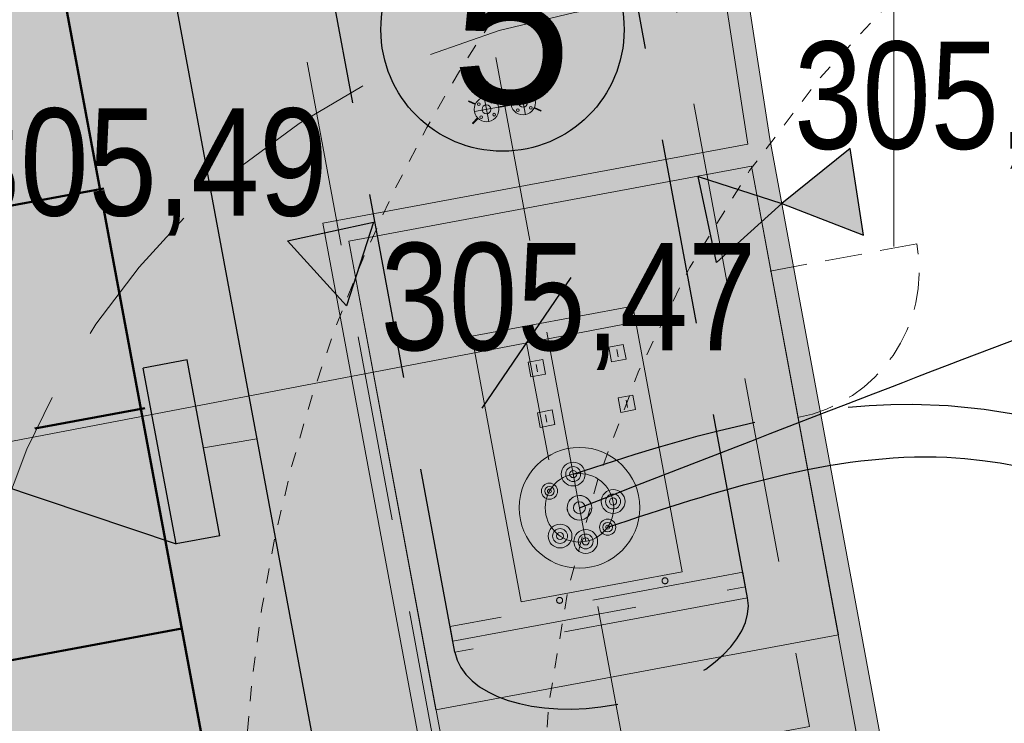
# Model space of a CAD drawing. Header units: metres. Extents: x 779 to 7046, y -512 to 9570.
# Tile 46 of 256: x 2186.22 to 2192.84, y -309.57 to -304.85. Entities that reach past the tile are written whole.
import ezdxf

# ---------------------------------------------------------------- set-up
doc = ezdxf.new("R2010")
doc.units = ezdxf.units.M
for name, pattern in [('0', [0]), ('1.0_0.5', [1.5, 1, -0.5]), ('A-1_05$0$DASHED', [19.049999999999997, 12.7, -6.349999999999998]), ('CIĄGłA', [0]), ('DASH', [0.75, 0.5, -0.25]), ('DASHED', [0.75, 0.5, -0.25]), ('DASHEDX2', [38.099999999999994, 25.4, -12.7]), ('DGN Style 4', [0.3202, 0.16, -0.08, 0.0002, -0.08]), ('HIDDEN', [0.375, 0.25, -0.125]), ('KRESKOWA', [0.75, 0.5, -0.25])]:
    doc.linetypes.add(name, pattern=pattern)
for name, color, linetype, lineweight in [('_a_obiekty', 250, 'Continuous', 30), ('A_AD_AXIS_1STRANK', 7, 'DGN Style 4', 0), ('A_XT_FURNITURE', 7, 'Continuous', 0), ('AGP1_BUDYNKI', 7, 'Continuous', 30), ('AGP1_HATCH', 7, 'Continuous', 5), ('AGP1_KRAWEZNIKI', 250, 'Continuous', 20), ('AGP1_KRAWEZNIKI GRUBOŚCI', 7, 'Continuous', 9), ('AGP1_OPISY', 7, 'Continuous', 13), ('AGP1_WYMIARY', 7, 'Continuous', 15), ('BK_Beton', 2, 'Continuous', 15), ('IS', 7, 'Continuous', 15), ('Sekcje', 7, 'Continuous', 0), ('zz-skarpy', 92, 'Continuous', 50)]:
    doc.layers.add(name, color=color, linetype=linetype, lineweight=lineweight)
for name, color, linetype in [('IE_kable ziemne', 240, 'Continuous'), ('IE_kanalizacja iskrobezpieczne', 3, 'Continuous'), ('IE_kanalizacja słaboprądowa', 6, 'Continuous'), ('WYMIARY', 9, 'Continuous'), ('ZP_Robocza', 6, 'Continuous'), ('zz-odwodnienie', 5, 'Continuous')]:
    doc.layers.add(name, color=color, linetype=linetype)
doc.styles.add('ARIAL', font='arial.ttf')
doc.styles.get("Standard").update_dxf_attribs({"font": 'arial.ttf'})
doc.linetypes.add('OGRODZENIE1', pattern='A,6.35,-2.54,[133,ltypeshp.shx,S=2.54,R=0,X=-2.54,Y=0],-2.54,25.4', length=36.83)
doc.dimstyles.new('PZT M', dxfattribs={"dimtxt": 0.6, "dimasz": 0.75, "dimexe": 0.8, "dimexo": 0.1, "dimgap": 0.3, "dimtad": 1, "dimdsep": 46, "dimtxsty": 'ARIAL', "dimblk": 'OBLIQUE', "dimcen": 0.9, "dimdle": 0.8, "dimclrd": 7, "dimclre": 256, "dimclrt": 7, "dimadec": 0, "dimazin": 0, "dimtfac": 1, "dimtmove": 2, "dimatfit": 3, "dimldrblk": 'ARCHTICK', "dimfxl": 1, "dimfxlon": 1, "dimtolj": 1, "dimtzin": 0, "dimlwd": 20, "dimlwe": 20, "dimarcsym": 0})

# ---------------------------------------------------------------- blocks, each defined once
blk = doc.blocks.new('PZT MDCP podkład')
at = {"layer": 'Sekcje', "color": 252, "linetype": 'Continuous', "lineweight": 13, "true_color": 0x939598}
blk.add_line((2126.136406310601, 67.77646074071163), (2126.136406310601, 62.77646074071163), dxfattribs=at)
blk = doc.blocks.new('regał na butle z gazem')
at = {"layer": 'AGP1_BUDYNKI', "color": 251, "linetype": 'DASHED', "lineweight": 15, "ltscale": 2, "true_color": 0x636466}
for points in [[(-1.599999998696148, -8.650000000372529), (3.725290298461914e-09, -8.649999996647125, 0.4142135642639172), (8.000000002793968, -0.6499999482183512), (7.999999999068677, 5.029153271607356e-08, 0.4142135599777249), (1.396983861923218e-08, 8.000000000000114), (-1.59999998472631, 8.000000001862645, 0.4142135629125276), (-9.599999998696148, 3.725290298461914e-09), (-9.599999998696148, -0.6499999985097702, 0.4142135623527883)], [(-1.599999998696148, -5.649999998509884), (3.725290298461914e-09, -5.649999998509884, 0.4142135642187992), (5.000000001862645, -0.6499999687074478), (4.999999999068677, 3.539037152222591e-08, 0.4142135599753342), (8.381903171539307e-09, 5), (-1.599999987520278, 5.000000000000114, 0.4142135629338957), (-6.599999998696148, 1.862645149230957e-09), (-6.599999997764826, -0.6499999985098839, 0.4142135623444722)]]:
    blk.add_lwpolyline(points, format="xyb", close=True, dxfattribs=at)
blk = doc.blocks.new('_Oblique')
at = {"color": 0, "linetype": 'ByBlock', "lineweight": 25}
blk.add_line((-0.5, -0.5), (0.5, 0.5), dxfattribs=at)
blk = doc.blocks.new('*D253')
at = {"layer": 'AGP1_WYMIARY', "color": 7, "linetype": 'CIĄGłA', "lineweight": 20, "transparency": 16777216}
for p, q in [((2190.414851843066, -306.8662264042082), (2174.286192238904, -309.9453928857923)), ((2189.629044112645, -307.0162471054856), (2189.779064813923, -307.8020548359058)), ((2175.071999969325, -309.7953721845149), (2175.222020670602, -310.5811799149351))]:
    blk.add_line(p, q, dxfattribs=at)
at = {"layer": 'Defpoints', "color": 0, "linetype": 'CIĄGłA', "transparency": 16777216}
for p in [(2189.629044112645, -307.0162471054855), (2175.071999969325, -309.7953721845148), (2175.071999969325, -309.7953721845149)]:
    blk.add_point(p, dxfattribs=at)
at = {"layer": 'AGP1_WYMIARY', "color": 7, "linetype": 'CIĄGłA', "lineweight": 20, "transparency": 16777216, "xscale": 0.75, "yscale": 0.75, "zscale": 0.75}
for p, rotation in [((2189.629044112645, -307.0162471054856), 10.80843226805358), ((2175.071999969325, -309.7953721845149), 190.8084322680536)]:
    blk.add_blockref('_Oblique', p, dxfattribs=dict(at, rotation=rotation))
at = {"layer": 'AGP1_WYMIARY', "color": 7, "linetype": 'CIĄGłA', "lineweight": 20, "transparency": 16777216, "insert": (2183.143653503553, -307.614024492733), "char_height": 0.6, "attachment_point": 5, "rotation": 10.808432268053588, "style": 'ARIAL'}
blk.add_mtext('\\A1;14.82', dxfattribs=at)
blk = doc.blocks.new('_ArchTick')
at = {"layer": 'WYMIARY', "color": 0, "linetype": 'Continuous', "const_width": 0.15}
blk.add_lwpolyline([(-0.5, -0.5), (0.5, 0.5)], dxfattribs=at)
blk = doc.blocks.new('*U43')
at = {"layer": 'A_XT_FURNITURE'}
for p, q in [((-0.07396671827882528, 0.2350140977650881), (-0.07806247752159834, 0.2321462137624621)), ((-0.04938365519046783, 0.191188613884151), (-0.07806247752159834, 0.2321462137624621)), ((-0.04528789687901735, 0.1940564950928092), (-0.07396671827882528, 0.2350140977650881)), ((-2.522021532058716e-06, 0.04253147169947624), (-2.5210902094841e-06, 0.2075149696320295)), ((0.04528285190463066, 0.1940564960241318), (0.07396167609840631, 0.2350140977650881)), ((0.04937861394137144, 0.191188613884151), (0.0780574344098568, 0.2321462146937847)), ((0.07396167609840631, 0.2350140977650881), (0.0780574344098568, 0.2321462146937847)), ((0.08248922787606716, 0.1250232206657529), (-0.08249427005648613, 0.1250232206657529)), ((-0.003002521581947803, -0.04248502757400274), (-0.003002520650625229, 0.04253147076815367)), ((-2.522021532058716e-06, -0.04248502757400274), (-2.5210902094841e-06, 0.04258604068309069)), ((0.002997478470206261, -0.04248502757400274), (0.002997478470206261, 0.04253147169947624)), ((-2.522952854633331e-06, -0.04248502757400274), (-2.5210902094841e-06, -0.207468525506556)), ((0.08248922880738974, -0.1249767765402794), (-0.08249427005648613, -0.1249767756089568)), ((-0.04938365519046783, -0.1911421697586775), (-0.07806247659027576, -0.2320997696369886)), ((-0.04528789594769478, -0.1940100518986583), (-0.07396671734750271, -0.2349676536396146)), ((0.04528285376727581, -0.1940100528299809), (0.07396167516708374, -0.2349676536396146)), ((0.04937861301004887, -0.1911421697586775), (0.0780574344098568, -0.2320997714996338)), ((0.04937861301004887, -0.1911421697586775), (0.0780574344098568, -0.2320997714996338)), ((-0.07396671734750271, -0.2349676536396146), (-0.07806247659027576, -0.2320997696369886)), ((0.07396167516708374, -0.2349676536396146), (0.0780574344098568, -0.2320997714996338))]:
    blk.add_line(p, q, dxfattribs=at)
at = {"layer": 'A_XT_FURNITURE', "extrusion": (0, 0, -1)}
for centre, radius in [((2.5210902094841e-06, 0.1250232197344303), 0.08249174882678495), ((0.04419227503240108, 0.1692129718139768), 0.008999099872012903), ((2.5210902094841e-06, 0.1250232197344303), 0.02999999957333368), ((-0.04418723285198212, 0.1692129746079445), 0.008999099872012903), ((0.04419227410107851, 0.08083346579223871), 0.008999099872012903), ((-0.04418723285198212, 0.08083346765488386), 0.008999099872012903), ((2.5210902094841e-06, -0.1249767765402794), 0.08249174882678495), ((0.04419227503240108, -0.08078702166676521), 0.008999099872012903), ((2.5210902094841e-06, -0.1249767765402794), 0.02999999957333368), ((-0.04418723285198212, -0.08078702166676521), 0.008999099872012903), ((0.04419227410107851, -0.169166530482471), 0.008999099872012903), ((-0.04418723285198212, -0.1691665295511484), 0.008999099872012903)]:
    blk.add_circle(centre, radius, dxfattribs=at)
blk = doc.blocks.new('*U45')
at = {"layer": 'A_XT_FURNITURE'}
blk.add_line((-0.02497266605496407, -6.815418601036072e-06), (0.02502733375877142, -6.814487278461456e-06), dxfattribs=at)
at = {"layer": 'A_XT_FURNITURE', "extrusion": (0, 0, -1), "flags": 128}
blk.add_lwpolyline([(0.04997266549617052, -0.05000681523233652), (-0.05002733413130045, -0.05000681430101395), (-0.05002733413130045, 0.04999318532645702), (0.0499726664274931, 0.04999318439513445), (0.04997266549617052, -0.05000681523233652)], dxfattribs=at)
blk = doc.blocks.new('*U46')
at = {"layer": 'A_XT_FURNITURE'}
blk.add_line((-0.02497266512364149, -6.815418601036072e-06), (0.02502733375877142, -6.814487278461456e-06), dxfattribs=at)
at = {"layer": 'A_XT_FURNITURE', "extrusion": (0, 0, -1), "flags": 128}
blk.add_lwpolyline([(0.04997266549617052, -0.05000681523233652), (-0.05002733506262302, -0.05000681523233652), (-0.05002733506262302, 0.04999318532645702), (0.0499726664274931, 0.04999318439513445), (0.04997266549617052, -0.05000681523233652)], dxfattribs=at)
blk = doc.blocks.new('*U47')
at = {"layer": 'A_XT_FURNITURE'}
blk.add_line((-0.02497266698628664, -6.814487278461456e-06), (0.02502733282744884, -6.814487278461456e-06), dxfattribs=at)
at = {"layer": 'A_XT_FURNITURE', "extrusion": (0, 0, -1), "flags": 128}
blk.add_lwpolyline([(0.0499726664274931, -0.05000681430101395), (-0.05002733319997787, -0.05000681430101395), (-0.05002733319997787, 0.0499931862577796), (0.0499726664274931, 0.0499931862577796), (0.0499726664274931, -0.05000681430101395)], dxfattribs=at)
blk = doc.blocks.new('*U48')
at = {"layer": 'A_XT_FURNITURE'}
blk.add_line((-0.02497266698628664, -6.814487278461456e-06), (0.02502733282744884, -6.813555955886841e-06), dxfattribs=at)
at = {"layer": 'A_XT_FURNITURE', "extrusion": (0, 0, -1), "flags": 128}
blk.add_lwpolyline([(0.0499726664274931, -0.05000681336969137), (-0.05002733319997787, -0.05000681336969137), (-0.05002733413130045, 0.0499931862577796), (0.0499726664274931, 0.04999318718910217), (0.0499726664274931, -0.05000681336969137)], dxfattribs=at)
blk = doc.blocks.new('*U44')
at = {"layer": 'A_XT_FURNITURE'}
blk.add_line((-0.357503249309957, -0.04996125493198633), (-0.5875032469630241, -0.04996125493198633), dxfattribs=at)
at = {"layer": 'A_XT_FURNITURE', "extrusion": (0, 0, -1), "flags": 128}
blk.add_lwpolyline([(0.9075032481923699, 0.5500387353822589), (-0.9074967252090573, 0.5500387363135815), (-0.9074967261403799, -0.5499612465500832), (0.9075032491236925, -0.5499612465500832), (0.9075032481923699, 0.5500387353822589)], close=True, dxfattribs=at)
at = {"layer": 'A_XT_FURNITURE', "extrusion": (0, 0, -1)}
for centre, radius in [((0.357503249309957, -0.04996125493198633), 0.4049999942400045), ((0.3575032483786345, 0.1800387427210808), 0.07999999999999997), ((0.3575032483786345, 0.1800387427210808), 0.07999999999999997), ((0.3575032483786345, 0.1800387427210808), 0.05), ((0.3575032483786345, 0.1800387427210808), 0.05), ((0.357503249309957, 0.1800387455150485), 0.02379437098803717), ((0.357503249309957, -0.04996125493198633), 0.2299999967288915), ((0.520137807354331, 0.1126733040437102), 0.05437754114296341), ((0.520137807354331, 0.1126733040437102), 0.03177953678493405), ((0.520137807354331, 0.1126733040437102), 0.01322541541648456), ((0.587503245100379, -0.04996125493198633), 0.07999999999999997), ((0.587503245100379, -0.04996125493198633), 0.05), ((0.357503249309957, -0.04996125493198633), 0.08249174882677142), ((0.1275032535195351, -0.04996125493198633), 0.07999999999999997), ((0.1275032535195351, -0.04996125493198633), 0.05), ((0.5875032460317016, -0.04996125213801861), 0.02379437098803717), ((0.357503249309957, -0.04996125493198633), 0.03999999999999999), ((0.1275032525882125, -0.04996125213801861), 0.02379437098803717), ((0.5201378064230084, -0.2125958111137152), 0.07999999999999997), ((0.5201378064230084, -0.2125958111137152), 0.05), ((0.520137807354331, -0.2125958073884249), 0.02379437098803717), ((0.2111128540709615, -0.2273586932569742), 0.05437754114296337), ((0.2111128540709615, -0.2273586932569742), 0.03177953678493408), ((0.2111128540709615, -0.2273586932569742), 0.01322541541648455)]:
    blk.add_circle(centre, radius, dxfattribs=at)
at = {"layer": 'A_XT_FURNITURE'}
blk.add_arc((-0.357503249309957, -0.04996125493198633), 0.08249174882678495, 201.4397894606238, 158.5602107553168, dxfattribs=at)
for name, p in [('*U45', (0.2712104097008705, 0.3900455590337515)), ('*U46', (0.6162104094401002, 0.3900455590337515)), ('*U47', (0.2712104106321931, -0.1599544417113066)), ('*U48', (0.6162104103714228, -0.1599544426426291))]:
    blk.add_blockref(name, p, dxfattribs=at)
blk = doc.blocks.new('Zbiornik LPG 20m3')
at = {"color": 18, "linetype": 'HIDDEN', "lineweight": 5, "ltscale": 5, "true_color": 0x000000}
blk.add_lwpolyline([(2679.31534382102, 550.5969825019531), (2677.472846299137, 548.9072479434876), (2672.065695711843, 554.8032400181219), (2673.908193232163, 556.4929745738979), (2679.315343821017, 550.5969825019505)], dxfattribs=at)
at = {"layer": '_a_obiekty', "color": 251, "linetype": 'DASH', "lineweight": 5, "ltscale": 4, "true_color": 0x636466}
for points in [[(2679.878137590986, 561.4496130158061), (2684.768898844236, 556.1166822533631, -0.4142135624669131), (2684.280043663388, 544.8135401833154), (2682.80604400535, 543.4617543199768, -0.4142135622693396), (2671.502901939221, 543.9506095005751), (2666.612140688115, 549.2835402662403, -0.4142135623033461), (2667.100995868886, 560.586682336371), (2668.574995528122, 561.938468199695, -0.414213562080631), (2679.878137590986, 561.4496130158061)], [(2677.6671381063, 559.4219342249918), (2682.557899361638, 554.0890034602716, -0.4142135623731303), (2682.252364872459, 547.0245396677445), (2680.778365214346, 545.6727538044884, -0.4142135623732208), (2673.71390142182, 545.9782882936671), (2668.823140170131, 551.311219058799, -0.4142135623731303), (2669.12867465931, 558.375682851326), (2670.602674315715, 559.7274687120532, -0.4142135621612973), (2677.6671381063, 559.4219342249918)]]:
    blk.add_lwpolyline(points, format="xyb", dxfattribs=at)
at = {"layer": 'A_AD_AXIS_1STRANK', "linetype": 'HIDDEN', "lineweight": 15, "ltscale": 5}
blk.add_line((2672.615243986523, 556.0534200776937), (2678.765869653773, 549.346721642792), dxfattribs=at)
at = {"layer": 'A_XT_FURNITURE', "linetype": 'HIDDEN', "lineweight": 25, "ltscale": 5}
for p, q in [((2678.505751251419, 551.1098869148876), (2674.349287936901, 555.6421214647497)), ((2677.031751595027, 549.7581010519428), (2672.875288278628, 554.2903356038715))]:
    blk.add_line(p, q, dxfattribs=at)
at = {"layer": 'A_XT_FURNITURE', "linetype": 'HIDDEN', "lineweight": 15, "ltscale": 5}
blk.add_line((2678.505751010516, 551.1098871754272), (2677.031825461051, 549.758020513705), dxfattribs=at)
at = {"layer": 'A_XT_FURNITURE', "linetype": 'HIDDEN', "lineweight": 15, "ltscale": 5, "flags": 128}
blk.add_lwpolyline([(2676.981176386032, 549.8132467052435), (2678.455176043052, 551.1650325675), (2678.38758675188, 551.2387325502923), (2676.913587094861, 549.8869466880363), (2676.981176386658, 549.8132467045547)], dxfattribs=at)
at = {"layer": 'A_XT_FURNITURE', "linetype": 'HIDDEN', "lineweight": 15, "ltscale": 5}
for centre in [(2677.975170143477, 550.9125213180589), (2677.444530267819, 550.4258784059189)]:
    blk.add_circle(centre, 0.01999999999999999, dxfattribs=at)
at = {"layer": 'A_XT_FURNITURE', "linetype": 'HIDDEN', "lineweight": 25, "ltscale": 5}
blk.add_ellipse((2677.768751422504, 550.4339939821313), major_axis=(0.7369998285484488, 0.6758929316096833), ratio=0.5432098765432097, start_param=3.141592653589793, end_param=6.283185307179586, dxfattribs=at)
at = {"layer": 'A_XT_FURNITURE', "linetype": 'KRESKOWA', "lineweight": 15, "extrusion": (0, 0, -1), "rotation": 47.47647017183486}
for name, p in [('*U43', (-2675.374180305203, 553.04501082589)), ('*U44', (-2677.023260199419, 551.3208038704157))]:
    blk.add_blockref(name, p, dxfattribs=at)
blk = doc.blocks.new('SKARPA MODLNICA')
at = {"layer": 'zz-skarpy'}
for p, q in [((1750.305923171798, 192.1232416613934), (1748.831283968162, 191.848579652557)), ((1750.580585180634, 190.6486024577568), (1749.843265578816, 190.5112714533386)), ((1750.829551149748, 189.1688487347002), (1749.354911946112, 188.8941867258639))]:
    blk.add_line(p, q, dxfattribs=at)
blk.add_lwpolyline([(1746.658008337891, 211.5655412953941), (1751.378875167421, 186.2195703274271), (1755.771158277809, 182.6427065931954), (1758.618683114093, 170.1462670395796), (1763.177486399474, 162.591269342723), (1758.057384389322, 169.9371190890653), (1754.753546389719, 182.0730237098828), (1749.907621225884, 185.926733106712), (1745.183369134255, 211.2908792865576)], dxfattribs=at)
blk = doc.blocks.new('WIATA ŻWIRKI I WIGURY AKTUALIZACJA 20240913')
at = {"color": 251, "linetype": '1.0_0.5', "lineweight": 5, "true_color": 0x636466, "elevation": 5.384886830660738e-06}
blk.add_lwpolyline([(178594.5582204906, 479.6899912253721), (177994.5582204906, 479.6899912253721, 0.4142135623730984), (167994.5582204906, -9520.310008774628), (167994.5582204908, -10445.55040104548, 0.4142135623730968), (177994.558220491, -20445.55040104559), (178594.5582204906, -20445.55040104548, 0.4142157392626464), (188594.5582204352, -10445.47607687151), (188594.5582204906, -9520.310008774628, 0.4142135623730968)], format="xyb", close=True, dxfattribs=at)
blk.add_lwpolyline([(178594.5582204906, -1520.310008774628), (177994.5582204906, -1520.310008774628, 0.4142135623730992), (169994.5582204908, -9520.310008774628), (169994.5582204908, -10445.55040104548, 0.4142135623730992), (177994.558220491, -18445.55040104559), (178594.558220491, -18445.55040104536, 0.4142157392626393), (186594.5582204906, -10445.49094163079), (186594.558220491, -9520.310008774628, 0.4142135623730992), (178594.5582204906, -1520.310008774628)], format="xyb", dxfattribs=at)
blk = doc.blocks.new('TP_20250312_1')
at = {"color": 2, "linetype": 'A-1_05$0$DASHED', "lineweight": 30, "ltscale": 0.1}
blk.add_open_spline([(-7.794847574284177, 0.8578682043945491, -2.917067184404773e-08), (-7.058329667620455, 1.099590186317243, -2.917067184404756e-08), (-5.019065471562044, 1.715308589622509, -2.91706718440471e-08), (-2.490961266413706, 0.4420937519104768, -2.91706718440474e-08), (-1.318888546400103, -2.027063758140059, -2.917067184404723e-08), (-0.2645296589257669, -2.252626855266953, -2.917067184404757e-08), (0.3090707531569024, -2.16729030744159, -2.917067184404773e-08)], degree=3, knots=[0, 0, 0, 0, 2.325509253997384, 6.182068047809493, 7.482693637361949, 9.22243437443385, 9.22243437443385, 9.22243437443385, 9.22243437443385], dxfattribs=at)
at = {"color": 2, "lineweight": 30}
blk.add_open_spline([(-7.563208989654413, 0.5015601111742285, -2.917067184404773e-08), (-6.826691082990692, 0.7432820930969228, -2.917067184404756e-08), (-4.774198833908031, 1.442489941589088, -2.91706718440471e-08), (-2.315210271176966, -0.2669513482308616, -2.91706718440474e-08), (-1.37863196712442, -2.436492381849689, -2.917067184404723e-08), (-0.1944430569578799, -2.410461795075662, -2.917067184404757e-08), (0.3791573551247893, -2.325125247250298, -2.917067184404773e-08)], degree=3, knots=[0, 0, 0, 0, 2.325509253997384, 6.182068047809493, 7.482693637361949, 9.22243437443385, 9.22243437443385, 9.22243437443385, 9.22243437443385], dxfattribs=at)
blk = doc.blocks.new('d_rzędna')
at = {"layer": 'zz-odwodnienie'}
blk.add_hatch(color=0, dxfattribs=at).paths.add_polyline_path([(0, 0), (0.3686594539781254, 0.6385369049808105), (-0.3686594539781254, 0.6385369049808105)])
at = {"layer": 'zz-odwodnienie', "color": 0}
for p, q in [((-0.3686594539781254, 0.6385369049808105), (0, 0)), ((0.3686594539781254, 0.6385369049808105), (-0.3686594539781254, 0.6385369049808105)), ((-0.3686594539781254, 0.6385369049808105), (0, 0)), ((0.3686594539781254, 0.6385369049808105), (-0.3686594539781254, 0.6385369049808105)), ((0, 0), (0.3686594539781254, 0.6385369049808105)), ((0, 0), (0.3686594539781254, 0.6385369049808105))]:
    blk.add_line(p, q, dxfattribs=at)
blk = doc.blocks.new('A$C7af18ecc')
at = {"layer": 'zz-odwodnienie'}
for p, xscale, yscale, zscale, rotation in [((-6.837372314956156, 2.184613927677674, -3.75051495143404e-08), 0.8000000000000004, 0.8000000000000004, 0.8000000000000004, 278.7979128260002), ((-6.837372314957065, 2.184613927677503, -3.75051495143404e-08), -0.8000000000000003, 0.8000000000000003, 0.8000000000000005, 102.1874018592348), ((-9.759448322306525, 1.497692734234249, -3.75051495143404e-08), -0.8000000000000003, 0.8000000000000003, 0.8000000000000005, 12.18740185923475)]:
    blk.add_blockref('d_rzędna', p, dxfattribs=dict(at, xscale=xscale, yscale=yscale, zscale=zscale, rotation=rotation))
at = {"layer": 'zz-odwodnienie', "char_height": 0.7199999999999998, "width": 4.627268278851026, "attachment_point": 1, "rotation": 359.99562392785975}
for s, insert in [('{\\fArial Narrow|b0|i0|c238|p34;305,32}', (-6.754491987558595, 3.271656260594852, -3.75051495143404e-08)), ('{\\fArial Narrow|b0|i0|c238|p34;305,49}', (-12.40919049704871, 2.823136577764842, -3.75051495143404e-08)), ('{\\fArial Narrow|b0|i0|c238|p34;305,47}', (-9.530693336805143, 1.920162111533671, -3.75051495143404e-08))]:
    blk.add_mtext(s, dxfattribs=dict(at, insert=insert))
blk = doc.blocks.new('A$Ce9aa0c45')
at = {"layer": 'AGP1_KRAWEZNIKI', "color": 18, "linetype": 'CIĄGłA', "true_color": 0x000000}
for points in [[(26.25507390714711, 5.755272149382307), (4.366577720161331, 1.678145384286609), (8.230358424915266, -19.06507448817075), (11.57286450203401, -18.442473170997, -0.4142135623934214), (12.2725899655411, -18.92245679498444), (12.2725899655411, -18.92245679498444, -0.4142135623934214), (11.79260634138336, -19.62218225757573), (8.450099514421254, -20.24478371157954), (13.63230420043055, -48.06613783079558), (17.25124550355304, -47.39204487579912, -0.5807872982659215), (18.59834298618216, -48.98293480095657, -0.09952440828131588), (18.4956371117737, -49.15115654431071, 0.209075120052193), (16.72253787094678, -54.25574648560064), (17.0809675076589, -56.57161908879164), (18.13862032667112, -62.28228724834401), (18.98179645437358, -66.8263549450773), (21.13757034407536, -76.76144933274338, 0.04227689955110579), (22.01307489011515, -79.24248833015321, 0.08899499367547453), (23.68180390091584, -81.59997807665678), (26.11305980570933, -84.01635322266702, -0.06591754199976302), (27.26288206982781, -85.6795623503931), (28.35445531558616, -88.22928761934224)], [(18.4477107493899, -48.18638165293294, -0.1701563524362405), (18.4745972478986, -48.88040838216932, -0.1114098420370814), (18.36518868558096, -49.0713755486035, 0.208154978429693), (16.5734392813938, -54.27310976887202), (16.9346494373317, -56.60694776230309), (14.07909930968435, -57.13900376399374), (15.140970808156, -62.84095052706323), (17.99125211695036, -62.31026939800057), (18.83472726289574, -66.85594861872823), (20.9916330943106, -76.79625967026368, 0.04234355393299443), (21.87679386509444, -79.30516753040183, 0.0890169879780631), (23.57633000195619, -81.70663358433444), (26.00454260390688, -84.1199840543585, -0.06561801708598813), (27.12702705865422, -85.7433610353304), (28.2165607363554, -88.28832222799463)]]:
    blk.add_lwpolyline(points, format="xyb", dxfattribs=at)
at = {"layer": 'IE_kable ziemne'}
for p, q in [((1.675876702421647, -55.44461778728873), (13.09432260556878, -59.29089083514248)), ((13.16955359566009, -58.05624906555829), (12.87462429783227, -58.11117364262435)), ((13.09432260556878, -59.29089083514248), (12.87462429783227, -58.11117364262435)), ((13.38925190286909, -59.2359662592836), (13.16955359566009, -58.05624906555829)), ((13.38925190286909, -59.2359662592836), (13.09432260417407, -59.29089083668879))]:
    blk.add_line(p, q, dxfattribs=at)
at = {"layer": 'IE_kable ziemne', "linetype": 'CIĄGłA', "lineweight": 5}
blk.add_line((13.27940274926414, -58.64610766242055), (13.63629129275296, -58.58467610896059), dxfattribs=at)
at = {"layer": 'IE_kable ziemne'}
blk.add_lwpolyline([(12.51528218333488, -52.56517725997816), (14.58095432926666, -63.65724689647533), (17.43078698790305, -63.12664929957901), (18.14840436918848, -66.99405242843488), (20.31055231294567, -76.95852226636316, 0.04264053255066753), (21.24079271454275, -79.59761710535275, 0.08911038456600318), (23.08408792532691, -82.20432892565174), (25.49774800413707, -84.60321594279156, -0.008166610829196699), (25.64483133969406, -84.77191100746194)], format="xyb", dxfattribs=at)
blk.add_solid([(13.38925190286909, -59.2359662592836), (13.09432260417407, -59.29089083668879), (13.16955359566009, -58.05624906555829), (12.87462429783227, -58.11117364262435)], dxfattribs=at)
at = {"layer": 'IE_kanalizacja iskrobezpieczne', "color": 3}
blk.add_spline([(15.80312027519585, -59.04840983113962), (22.32382524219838, -56.60243365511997), (32.55795987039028, -50.30293524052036), (33.33507548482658, -47.02146311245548)], degree=3, dxfattribs=at)
at = {"layer": 'IE_kanalizacja słaboprądowa', "color": 6}
blk.add_spline([(17.9336303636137, -89.05740590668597), (17.96548054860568, -87.54807685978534), (20.20537826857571, -86.3400421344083), (25.26523171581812, -75.25699465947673), (28.63457479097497, -54.21457334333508), (32.41926264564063, -47.77800283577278), (32.54886157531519, -47.16790961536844)], degree=3, dxfattribs=at)

msp = doc.modelspace()

# ---------------------------------------------------------------- hatches: boundary and pattern name
at = {"layer": 'AGP1_HATCH', "lineweight": 15, "transparency": 33554625}
h = msp.add_hatch(dxfattribs=at)
h.set_pattern_fill('GRASS', color=64, scale=0.02, angle=24.61092855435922)
h.set_pattern_definition([(114.6109285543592, (0, 0), (-0.4761730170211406, 0.1769837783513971), [0.09525, -0.6231704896]), (69.61092855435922, (0, 0), (-0.4761730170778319, 0.1769837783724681), [0.09525, -0.41275]), (159.6109285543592, (0, 0), (-0.1769837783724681, -0.4761730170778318), [0.09525, -0.41275])])
edge = h.paths.add_edge_path()
edge.add_line((2201.154967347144, -232.0600817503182), (2187.755434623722, -236.7641292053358))
edge.add_line((2187.755434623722, -236.7641292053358), (2189.333398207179, -245.2355974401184))
edge.add_line((2189.333398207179, -245.2355974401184), (2200.14854181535, -243.2210490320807))
edge.add_line((2200.14854181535, -243.2210490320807), (2200.648631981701, -243.1278945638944))
edge.add_arc((2201.590242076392, -248.1910823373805), 5.150000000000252, 21.517769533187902, 100.53504568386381, ccw=False)
edge.add_line((2206.381306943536, -246.3021150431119), (2206.675941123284, -247.0494077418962))
edge.add_line((2206.675941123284, -247.0494077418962), (2210.150932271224, -255.8631696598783))
edge.add_line((2210.150932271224, -255.8631696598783), (2213.734346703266, -264.9519299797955))
edge.add_line((2213.734346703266, -264.9519299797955), (2217.789719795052, -275.2377383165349))
edge.add_line((2217.789719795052, -275.2377383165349), (2215.443125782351, -266.9691888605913))
edge.add_line((2215.443125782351, -266.9691888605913), (2207.464967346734, -246.730081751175))
edge.add_line((2207.464967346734, -246.730081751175), (2201.154967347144, -232.0600817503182))
h.paths.add_polyline_path([(2193.681012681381, -336.4804229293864), (2194.272039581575, -339.7880334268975), (2190.669106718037, -340.4318305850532), (2190.078079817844, -337.1242200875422)], flags=16)
h.paths.add_polyline_path([(2174.949427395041, -253.2044456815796), (2174.180330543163, -249.0754639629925), (2176.736366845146, -248.5993563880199), (2177.505463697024, -252.7283381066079)], flags=16)
h.paths.add_polyline_path([(2213.207149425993, -340.3862229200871), (2212.585672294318, -338.8469483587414), (2213.47585517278, -338.4875398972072), (2214.097332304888, -340.0268144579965)], flags=16)
h.paths.add_polyline_path([(2215.03464500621, -268.2499296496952), (2214.425768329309, -266.705627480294), (2215.039774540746, -266.463544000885), (2215.648631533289, -268.007812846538)], flags=17)
edge = h.paths.add_edge_path()
edge.add_line((2222.135619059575, -341.0147282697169), (2223.664309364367, -341.1924829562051))
edge.add_line((2223.664309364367, -341.1924829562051), (2227.521241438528, -342.2896133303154))
edge.add_line((2227.521241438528, -342.2896133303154), (2233.30759322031, -344.4571081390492))
edge.add_line((2233.30759322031, -344.4571081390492), (2237.862081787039, -347.8579266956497))
edge.add_line((2237.862081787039, -347.8579266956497), (2239.04057596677, -348.6600431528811))
edge.add_line((2239.04057596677, -348.6600431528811), (2233.604967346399, -326.0100817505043))
edge.add_line((2233.604967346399, -326.0100817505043), (2228.174967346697, -303.9000817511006))
edge.add_line((2228.174967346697, -303.9000817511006), (2222.494967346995, -286.1300817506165))
edge.add_line((2222.494967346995, -286.1300817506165), (2217.354967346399, -271.820081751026))
edge.add_line((2217.354967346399, -271.820081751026), (2215.443125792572, -266.9691888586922))
edge.add_line((2215.443125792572, -266.9691888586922), (2217.789719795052, -275.2377383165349))
edge.add_line((2217.789719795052, -275.2377383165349), (2221.381354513, -285.2792765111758))
edge.add_line((2221.381354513, -285.2792765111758), (2223.235207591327, -291.3561603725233))
edge.add_line((2223.235207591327, -291.3561603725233), (2227.886315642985, -315.1607178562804))
edge.add_arc((2212.625452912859, -317.0850901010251), 15.38171446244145, -38.161251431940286, 7.186980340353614, ccw=False)
edge.add_arc((2211.040775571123, -315.8113433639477), 17.41473946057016, 289.8520854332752, 321.7651173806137, ccw=False)
edge.add_line((2216.954700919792, -332.1911674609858), (2213.092420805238, -333.4995793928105))
edge.add_arc((2214.562869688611, -337.0584070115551), 3.850645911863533, 112.4496068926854, 197.8855615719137)
edge.add_line((2210.898318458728, -338.2410050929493), (2211.273490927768, -339.4032630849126))
edge.add_arc((2213.414312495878, -338.7973709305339), 2.224909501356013, 195.8024955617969, 221.5125047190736)
edge.add_arc((2213.798153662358, -338.8711088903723), 2.482842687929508, 214.3488660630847, 282.103867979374)
edge.add_line((2214.318767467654, -341.2987557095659), (2219.144967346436, -339.3500817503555))
edge.add_line((2219.144967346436, -339.3500817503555), (2222.135619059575, -341.0147282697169))
edge = h.paths.add_edge_path()
edge.add_line((2182.306540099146, -273.0424983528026), (2181.362772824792, -273.2182917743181))
edge.add_line((2181.362772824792, -273.2182917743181), (2181.058796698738, -271.5863608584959))
edge.add_line((2181.058796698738, -271.5863608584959), (2182.002563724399, -271.410567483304))
edge.add_line((2182.002563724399, -271.410567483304), (2178.488554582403, -252.5452198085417))
edge.add_line((2178.488554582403, -252.5452198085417), (2177.505463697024, -252.7283381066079))
edge.add_line((2177.505463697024, -252.7283381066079), (2176.736366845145, -248.59935638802))
edge.add_line((2176.736366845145, -248.59935638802), (2177.719457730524, -248.4162380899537))
edge.add_line((2177.719457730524, -248.4162380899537), (2177.536339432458, -247.4331472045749))
edge.add_line((2177.536339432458, -247.4331472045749), (2178.51943001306, -247.250029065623))
edge.add_line((2178.51943001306, -247.250029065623), (2189.329496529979, -245.2363242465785))
edge.add_line((2189.329496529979, -245.2363242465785), (2187.755434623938, -236.7641292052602))
edge.add_line((2187.755434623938, -236.7641292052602), (2168.624967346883, -243.4800817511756))
edge.add_line((2168.624967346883, -243.4800817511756), (2167.594967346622, -243.8400817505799))
edge.add_line((2167.594967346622, -243.8400817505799), (2162.624967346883, -245.590081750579))
edge.add_line((2162.624967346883, -245.590081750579), (2166.544967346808, -265.8800817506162))
edge.add_line((2166.544967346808, -265.8800817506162), (2169.934967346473, -283.3600817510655))
edge.add_line((2169.934967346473, -283.3600817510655), (2178.194967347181, -325.9300817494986))
edge.add_line((2178.194967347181, -325.9300817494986), (2182.564967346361, -325.840081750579))
edge.add_line((2182.564967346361, -325.840081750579), (2182.574967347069, -329.0300817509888))
edge.add_line((2182.574967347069, -329.0300817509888), (2179.044967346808, -329.1100817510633))
edge.add_line((2179.044967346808, -329.1100817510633), (2179.734967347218, -331.250081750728))
edge.add_line((2179.734967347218, -331.250081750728), (2185.554967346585, -348.2400817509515))
edge.add_line((2185.554967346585, -348.2400817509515), (2190.114967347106, -350.9500817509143))
edge.add_line((2190.114967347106, -350.9500817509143), (2195.594967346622, -348.8500817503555))
edge.add_line((2195.594967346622, -348.8500817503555), (2198.506741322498, -347.6819364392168))
edge.add_arc((2192.412753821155, -339.7061430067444), 10.03742818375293, 307.3820107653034, 339.7887873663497)
edge.add_arc((2172.677213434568, -334.5321271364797), 30.40870538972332, 343.489729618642, 347.832820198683)
edge.add_arc((2184.653610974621, -337.3529042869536), 18.10831725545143, 348.5707290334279, 353.3645147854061)
edge.add_arc((2197.523160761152, -339.1296383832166), 5.127197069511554, 356.4695832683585, 372.8518979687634)
edge.add_line((2202.521912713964, -337.9891872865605), (2202.396891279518, -337.3637861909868))
edge.add_line((2202.396891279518, -337.3637861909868), (2201.307357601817, -334.8188249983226))
edge.add_arc((2194.587794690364, -338.2653090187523), 7.551872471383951, 27.15342393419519, 42.17043734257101)
edge.add_line((2200.18487314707, -333.1954480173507), (2197.756660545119, -330.7820975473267))
edge.add_arc((2203.597853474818, -324.846119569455), 8.327987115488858, 205.1135589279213, 225.461118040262, ccw=False)
edge.add_arc((2210.400793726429, -321.9094821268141), 15.73583882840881, 194.5838918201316, 204.2825258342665, ccw=False)
edge.add_line((2195.171963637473, -325.8717236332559), (2193.015057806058, -315.9314125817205))
edge.add_line((2193.015057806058, -315.9314125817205), (2192.171582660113, -311.3857333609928))
edge.add_line((2192.171582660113, -311.3857333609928), (2189.320316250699, -311.9164979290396))
edge.add_line((2189.320316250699, -311.9164979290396), (2188.259429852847, -306.214467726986))
edge.add_line((2188.259429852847, -306.214467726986), (2191.114979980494, -305.6824117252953))
edge.add_line((2191.114979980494, -305.6824117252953), (2190.753769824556, -303.3485737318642))
edge.add_arc((2197.626382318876, -302.8064078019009), 6.89396449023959, 137.4766232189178, 184.5106019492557, ccw=False)
edge.add_arc((2192.177018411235, -297.8088940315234), 0.5000000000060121, 317.4766233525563, 342.905017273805)
edge.add_arc((2191.651318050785, -297.6472178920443), 1.050000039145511, 342.9050182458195, 381.5320239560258)
edge.add_line((2192.628041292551, -297.2618456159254), (2185.882029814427, -298.5184117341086))
edge.add_line((2185.882029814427, -298.5184117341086), (2183.725063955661, -286.937683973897))
edge.add_line((2183.725063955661, -286.937683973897), (2184.855544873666, -286.7271130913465))
edge.add_line((2184.855544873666, -286.7271130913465), (2182.306540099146, -273.0424983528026))
h.paths.add_polyline_path([(2218.228263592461, -303.8554239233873), (2219.860196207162, -303.5514569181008), (2219.981088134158, -304.2002906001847), (2218.349155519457, -304.5042576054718)], flags=16)
edge = h.paths.add_edge_path(flags=17)
edge.add_arc((2219.786369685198, -319.8299711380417), 0.2381812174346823, 186.518316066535, 320.5346932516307)
edge.add_arc((2205.889024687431, -312.5111260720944), 15.94005228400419, 332.0535835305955, 352.5318419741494)
edge.add_arc((2192.079097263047, -311.8409427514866), 29.74143224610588, 354.7101361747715, 368.2707882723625)
edge.add_line((2221.511196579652, -307.5625877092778), (2220.642612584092, -303.1174729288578))
edge.add_arc((2219.030065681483, -303.6985035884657), 1.714031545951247, 19.81503534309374, 190.7787081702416)
edge.add_line((2217.346275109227, -304.0190553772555), (2217.674941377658, -305.8330865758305))
edge.add_line((2217.674941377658, -305.8330865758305), (2219.052156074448, -313.2062012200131))
edge.add_arc((2158.761025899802, -321.0608251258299), 60.8006208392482, 1.134495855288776, 7.422590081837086, ccw=False)
at = {"layer": 'AGP1_HATCH', "true_color": 0x636466, "transparency": 33554477}
h = msp.add_hatch(color=251, dxfattribs=at)
h.dxf.hatch_style = 1
edge = h.paths.add_edge_path()
edge.add_arc((2213.798152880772, -338.8711046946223), 2.632842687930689, 240.83171109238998, 270.2906532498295, ccw=False)
edge.add_arc((2214.307711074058, -338.3123928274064), 3.373472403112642, 200.4116660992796, 237.8982900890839, ccw=False)
edge.add_arc((2368.544108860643, -287.685559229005), 165.7037624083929, 197.780630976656, 198.2175828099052, ccw=False)
edge.add_arc((2214.562165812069, -337.0583290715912), 4.000000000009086, 112.30075385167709, 197.8898825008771, ccw=False)
edge.add_line((2213.044292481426, -333.357510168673), (2216.905159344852, -332.0495769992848))
edge.add_arc((2211.040775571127, -315.8113433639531), 17.26473946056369, 289.8570159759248, 321.7647974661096)
edge.add_arc((2212.625452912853, -317.0850901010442), 15.23171446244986, 321.8391110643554, 367.1869803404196)
edge.add_line((2227.737494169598, -315.1794840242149), (2223.087990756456, -291.3849213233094))
edge.add_line((2223.087990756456, -291.3849213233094), (2221.237886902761, -285.3230589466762))
edge.add_line((2221.237886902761, -285.3230589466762), (2217.650174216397, -275.2927567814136))
edge.add_line((2217.650174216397, -275.2927567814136), (2210.523554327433, -257.2172198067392))
edge.add_line((2210.523554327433, -257.2172198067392), (2206.575240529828, -247.2029503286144))
edge.add_line((2206.575240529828, -247.2029503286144), (2206.241761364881, -246.3571335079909))
edge.add_arc((2201.589566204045, -248.1923033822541), 5.001076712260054, 21.52794352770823, 100.541275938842)
edge.add_line((2200.674650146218, -243.275627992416), (2200.541612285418, -243.3004086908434))
edge.add_line((2200.541612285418, -243.3004086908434), (2178.546908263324, -247.3973185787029))
edge.add_line((2178.546908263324, -247.3973185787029), (2187.812637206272, -297.1416013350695))
edge.add_line((2187.812637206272, -297.1416013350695), (2191.515679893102, -296.4518429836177))
edge.add_arc((2191.647852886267, -297.6476642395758), 1.203103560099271, -19.961937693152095, 96.3072469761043, ccw=False)
edge.add_arc((2192.308942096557, -297.8870733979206), 0.4999999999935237, 317.2270974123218, 339.9615464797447, ccw=False)
edge.add_arc((2197.626382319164, -302.8064078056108), 6.743964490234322, 137.2270973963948, 184.4631622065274)
edge.add_line((2190.902868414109, -303.3312104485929), (2191.261298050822, -305.6470830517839))
edge.add_line((2191.261298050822, -305.6470830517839), (2192.318950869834, -311.3577512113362))
edge.add_line((2192.318950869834, -311.3577512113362), (2193.162126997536, -315.9018189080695))
edge.add_line((2193.162126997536, -315.9018189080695), (2195.317900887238, -325.8369132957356))
edge.add_arc((2210.400793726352, -321.9094821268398), 15.58583882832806, 194.5951329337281, 204.2785181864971)
edge.add_arc((2203.597853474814, -324.8461195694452), 8.177987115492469, 205.1211640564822, 225.4637220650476)
edge.add_line((2197.862134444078, -330.675442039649), (2200.293390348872, -333.0918171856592))
edge.add_arc((2194.587794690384, -338.2653090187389), 7.70187247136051, 27.114490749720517, 42.19985456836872, ccw=False)
edge.add_line((2201.44321261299, -334.7550263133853), (2202.534785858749, -337.3047515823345))
edge.add_arc((2196.294933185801, -339.1341975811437), 6.502509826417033, -2.9609049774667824, 16.340470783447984, ccw=False)
edge.add_arc((2184.658865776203, -337.3537236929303), 18.25300297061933, 344.7003824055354, 353.34182273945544, ccw=False)
edge.add_line((2202.264967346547, -342.1700817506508), (2201.97496734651, -343.2200817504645))
edge.add_arc((2192.412753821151, -339.7061430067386), 10.18742818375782, 310.1754082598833, 339.82254230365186, ccw=False)
edge.add_line((2198.984967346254, -347.4900817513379), (2198.506741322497, -347.6819364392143))
edge.add_arc((2192.412753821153, -339.7061430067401), 10.03742818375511, 307.3820107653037, 339.7887873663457)
edge.add_arc((2172.677213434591, -334.532127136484), 30.40870538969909, 343.4897296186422, 347.8328201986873)
edge.add_arc((2184.653610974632, -337.3529042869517), 18.10831725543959, 348.5707290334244, 353.3645147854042)
edge.add_arc((2196.211605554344, -339.143093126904), 6.436124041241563, 357.3081371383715, 376.048817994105)
edge.add_line((2202.396891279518, -337.3637861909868), (2201.307357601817, -334.8188249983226))
edge.add_arc((2194.587794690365, -338.2653090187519), 7.551872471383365, 27.15342393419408, 42.17043734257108)
edge.add_line((2200.18487314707, -333.1954480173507), (2197.756660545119, -330.7820975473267))
edge.add_arc((2203.597853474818, -324.846119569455), 8.327987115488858, 205.1135589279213, 225.461118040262, ccw=False)
edge.add_arc((2210.400793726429, -321.9094821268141), 15.73583882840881, 194.5838918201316, 204.2825258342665, ccw=False)
edge.add_line((2195.171963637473, -325.8717236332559), (2193.015057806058, -315.9314125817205))
edge.add_line((2193.015057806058, -315.9314125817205), (2192.171582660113, -311.3857333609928))
edge.add_line((2192.171582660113, -311.3857333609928), (2189.321264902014, -311.9162187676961))
edge.add_line((2189.321264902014, -311.9162187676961), (2188.259390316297, -306.2142554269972))
edge.add_line((2188.259390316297, -306.2142554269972), (2191.114979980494, -305.6824117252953))
edge.add_line((2191.114979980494, -305.6824117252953), (2190.753769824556, -303.3485737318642))
edge.add_arc((2197.626382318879, -302.806407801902), 6.893964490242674, 137.4766232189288, 184.5106019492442, ccw=False)
edge.add_arc((2192.177018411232, -297.808894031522), 0.5000000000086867, 317.4766233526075, 342.9050172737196)
edge.add_arc((2191.651318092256, -297.6472178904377), 1.049999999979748, 342.9050174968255, 381.5320247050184)
edge.add_line((2192.628041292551, -297.2618456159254), (2185.88205571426, -298.5184068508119))
edge.add_line((2185.88205571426, -298.5184068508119), (2183.72506395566, -286.9376839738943))
edge.add_line((2183.72506395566, -286.9376839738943), (2184.855544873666, -286.7271130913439))
edge.add_line((2184.855544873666, -286.7271130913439), (2177.536339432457, -247.4331472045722))
edge.add_line((2177.536339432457, -247.4331472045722), (2178.519430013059, -247.2500290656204))
edge.add_line((2178.519430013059, -247.2500290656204), (2200.529099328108, -243.1501589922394))
edge.add_line((2200.529099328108, -243.1501589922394), (2200.64897745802, -243.1275829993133))
edge.add_arc((2201.589816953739, -248.191455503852), 5.150532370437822, 21.519896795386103, 100.52522516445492, ccw=False)
edge.add_line((2206.381306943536, -246.3021150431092), (2206.710303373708, -247.1365621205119))
edge.add_line((2206.710303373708, -247.1365621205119), (2210.670374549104, -257.180652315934))
edge.add_line((2210.670374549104, -257.180652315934), (2214.425768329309, -266.705627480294))
edge.add_line((2214.425768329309, -266.705627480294), (2215.039774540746, -266.463544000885))
edge.add_line((2215.039774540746, -266.463544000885), (2215.648720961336, -268.0077775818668))
edge.add_line((2215.648720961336, -268.0077775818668), (2215.034630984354, -268.2498940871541))
edge.add_line((2215.034630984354, -268.2498940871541), (2217.789719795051, -275.2377383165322))
edge.add_line((2217.789719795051, -275.2377383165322), (2221.381354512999, -285.2792765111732))
edge.add_line((2221.381354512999, -285.2792765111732), (2223.235207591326, -291.3561603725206))
edge.add_line((2223.235207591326, -291.3561603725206), (2227.886315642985, -315.1607178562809))
edge.add_arc((2212.625452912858, -317.0850901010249), 15.38171446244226, -38.161251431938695, 7.186980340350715, ccw=False)
edge.add_arc((2211.040775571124, -315.8113433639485), 17.41473946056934, 289.8520854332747, 321.76511738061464, ccw=False)
edge.add_line((2216.954700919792, -332.1911674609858), (2213.092420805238, -333.4995793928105))
edge.add_arc((2214.528808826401, -337.0426452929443), 3.823156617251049, 112.0680378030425, 198.2671306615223)
edge.add_line((2210.898318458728, -338.2410050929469), (2211.28663729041, -339.4366203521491))
edge.add_arc((2213.748107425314, -338.6216407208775), 2.592880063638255, 198.3194318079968, 219.5311920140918)
edge.add_arc((2213.798153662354, -338.8711088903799), 2.48284268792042, 214.3488660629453, 282.14863913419)
edge.add_line((2214.320664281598, -341.2983481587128), (2213.811508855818, -341.50391350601))

# ---------------------------------------------------------------- linework, layer by layer
at = {"color": 18, "linetype": 'DASHED', "lineweight": 18, "ltscale": 0.5, "true_color": 0x000000}
msp.add_lwpolyline([(2191.265077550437, -306.535472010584), (2192.248186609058, -306.352451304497)], dxfattribs=at)
at = {"color": 5, "linetype": 'DASHEDX2', "lineweight": 13, "ltscale": 0.1}
msp.add_circle((2180.533391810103, -275.95318825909), 70, dxfattribs=at)
at = {"color": 18, "linetype": 'DASHED', "lineweight": 18, "ltscale": 0.5, "true_color": 0x000000}
msp.add_arc((2191.265077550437, -306.535472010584), 1.000000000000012, 280.5513976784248, 10.54575707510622, dxfattribs=at)
at = {"layer": '_a_obiekty', "color": 251, "linetype": 'DASH', "lineweight": 5, "ltscale": 3, "true_color": 0x636466, "elevation": 2.493476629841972e-09}
msp.add_lwpolyline([(2167.885394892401, -314.0297880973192), (2168.395531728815, -316.7746862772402, 0.414213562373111), (2203.372089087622, -340.7880249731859), (2203.961988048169, -340.6783927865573, 0.4142135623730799), (2227.975326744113, -305.7018354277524), (2227.465189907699, -302.9569372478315, 0.414213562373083), (2192.488632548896, -278.9435985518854), (2191.898733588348, -279.0532307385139, 0.4142135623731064)], format="xyb", close=True, dxfattribs=at)
at = {"layer": '_a_obiekty', "color": 18, "linetype": 'OGRODZENIE1', "lineweight": 15, "ltscale": 0.03, "true_color": 0x000000}
msp.add_lwpolyline([(2191.723731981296, -308.9768779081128), (2189.020132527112, -309.4803062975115), (2188.434354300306, -306.3344567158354), (2191.137827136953, -305.8307362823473)], close=True, dxfattribs=at)
at = {"layer": 'AGP1_KRAWEZNIKI', "color": 18, "linetype": 'CIĄGłA', "true_color": 0x000000}
for points in [[(2200.43540445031, -243.3201918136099), (2178.546908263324, -247.3973185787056), (2182.410688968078, -268.140538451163), (2185.753195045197, -267.5179371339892, -0.4142135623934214), (2186.452920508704, -267.9979207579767), (2186.452920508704, -267.9979207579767, -0.4142135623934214), (2185.972936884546, -268.6976462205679), (2182.630430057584, -269.3202476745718), (2187.812634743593, -297.1416017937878), (2191.431576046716, -296.4675088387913, -0.5807872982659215), (2192.778673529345, -298.0583987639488, -0.09952440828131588), (2192.675967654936, -298.2266205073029, 0.209075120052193), (2190.902868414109, -303.3312104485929), (2191.261298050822, -305.6470830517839), (2192.318950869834, -311.3577512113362), (2193.162126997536, -315.9018189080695), (2195.317900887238, -325.8369132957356, 0.04227689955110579), (2196.193405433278, -328.3179522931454, 0.08899499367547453), (2197.862134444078, -330.675442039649), (2200.293390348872, -333.0918171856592, -0.06591754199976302), (2201.44321261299, -334.7550263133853), (2202.534785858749, -337.3047515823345)], [(2192.628041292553, -297.2618456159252, -0.1701563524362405), (2192.654927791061, -297.9558723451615, -0.1114098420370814), (2192.545519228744, -298.1468395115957, 0.208154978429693), (2190.753769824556, -303.3485737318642), (2191.114979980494, -305.6824117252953), (2188.259429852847, -306.214467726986), (2189.321301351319, -311.9164144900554), (2192.171582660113, -311.3857333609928), (2193.015057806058, -315.9314125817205), (2195.171963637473, -325.8717236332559, 0.04234355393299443), (2196.057124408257, -328.380631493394, 0.0890169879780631), (2197.756660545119, -330.7820975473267), (2200.18487314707, -333.1954480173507, -0.06561801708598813), (2201.307357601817, -334.8188249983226), (2202.396891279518, -337.3637861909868)]]:
    msp.add_lwpolyline(points, format="xyb", dxfattribs=at)
at = {"layer": 'AGP1_KRAWEZNIKI GRUBOŚCI', "linetype": 'CIĄGłA'}
msp.add_lwpolyline([(2192.139354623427, -311.2391560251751), (2189.441304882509, -311.7414938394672), (2188.434354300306, -306.3344567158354), (2191.137827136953, -305.8307362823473)], close=True, dxfattribs=at)
at = {"layer": 'AGP1_OPISY', "linetype": 'Continuous', "lineweight": 30}
msp.add_circle((2189.466851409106, -304.9145384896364), 0.8166577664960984, dxfattribs=at)

# ---------------------------------------------------------------- block references
at = {"color": 18, "linetype": 'CIĄGłA', "lineweight": 5, "true_color": 0x000000}
msp.add_blockref('PZT MDCP podkład', (65.95856103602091, -369.1465424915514), dxfattribs=at)
at = {"linetype": 'CIĄGłA'}
for name, p in [('A$C7af18ecc', (2198.179151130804, -308.26624311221, 3.75051495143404e-08)), ('SKARPA MODLNICA', (436.4839560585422, -498.1032374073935))]:
    msp.add_blockref(name, p, dxfattribs=at)
at = {"color": 18, "linetype": '0', "lineweight": 5, "true_color": 0x000000, "rotation": 328.0046700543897}
msp.add_blockref('Zbiornik LPG 20m3', (-372.5102560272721, 643.0875192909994), dxfattribs=at)
at = {"rotation": 100.6117641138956}
msp.add_blockref('regał na butle z gazem', (2190.862708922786, -309.7154962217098), dxfattribs=at)
at = {"layer": 'BK_Beton', "color": 18, "lineweight": 5, "true_color": 0x000000, "xscale": 0.001000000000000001, "yscale": 0.001000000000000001, "zscale": 0.001000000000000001, "rotation": 10.55111585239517}
msp.add_blockref('WIATA ŻWIRKI I WIGURY AKTUALIZACJA 20240913', (2020.995194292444, -333.6192275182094, -5.384886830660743e-09), dxfattribs=at)
at = {"layer": 'IS', "linetype": 'CIĄGłA'}
msp.add_blockref('TP_20250312_1', (2197.736272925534, -308.7556140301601, 2.917067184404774e-08), dxfattribs=at)
at = {"layer": 'ZP_Robocza', "color": 3, "linetype": 'CIĄGłA'}
msp.add_blockref('A$Ce9aa0c45', (2174.180330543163, -249.0754639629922), dxfattribs=at)

# ---------------------------------------------------------------- texts
at = {"layer": 'AGP1_OPISY', "linetype": 'Continuous', "lineweight": 30, "insert": (2189.149078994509, -304.3599635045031), "char_height": 1.0368, "width": 0.8416427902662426, "attachment_point": 1, "rotation": 358.06064354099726, "style": 'ARIAL'}
msp.add_mtext('5', dxfattribs=at)

# ---------------------------------------------------------------- dimensions: what is measured, and where the dimension line sits
at = {"layer": 'AGP1_WYMIARY', "linetype": 'CIĄGłA', "lineweight": 20}
dim = msp.add_linear_dim(base=(2175.071999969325, -309.7953721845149), p1=(2189.629044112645, -307.0162471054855), p2=(2175.071999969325, -309.7953721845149), angle=190.80843226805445, dimstyle='PZT M', override={"dimscale": 1, "dimasz": 0.75, "dimclre": 7, "dimlwd": 20, "dimlwe": 20}, dxfattribs=at)
dim.commit()
dim.dimension.update_dxf_attribs({"geometry": '*D253', "text_midpoint": (2183.143653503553, -307.614024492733), "dimtype": 161})

doc.saveas('drawing.dxf')
